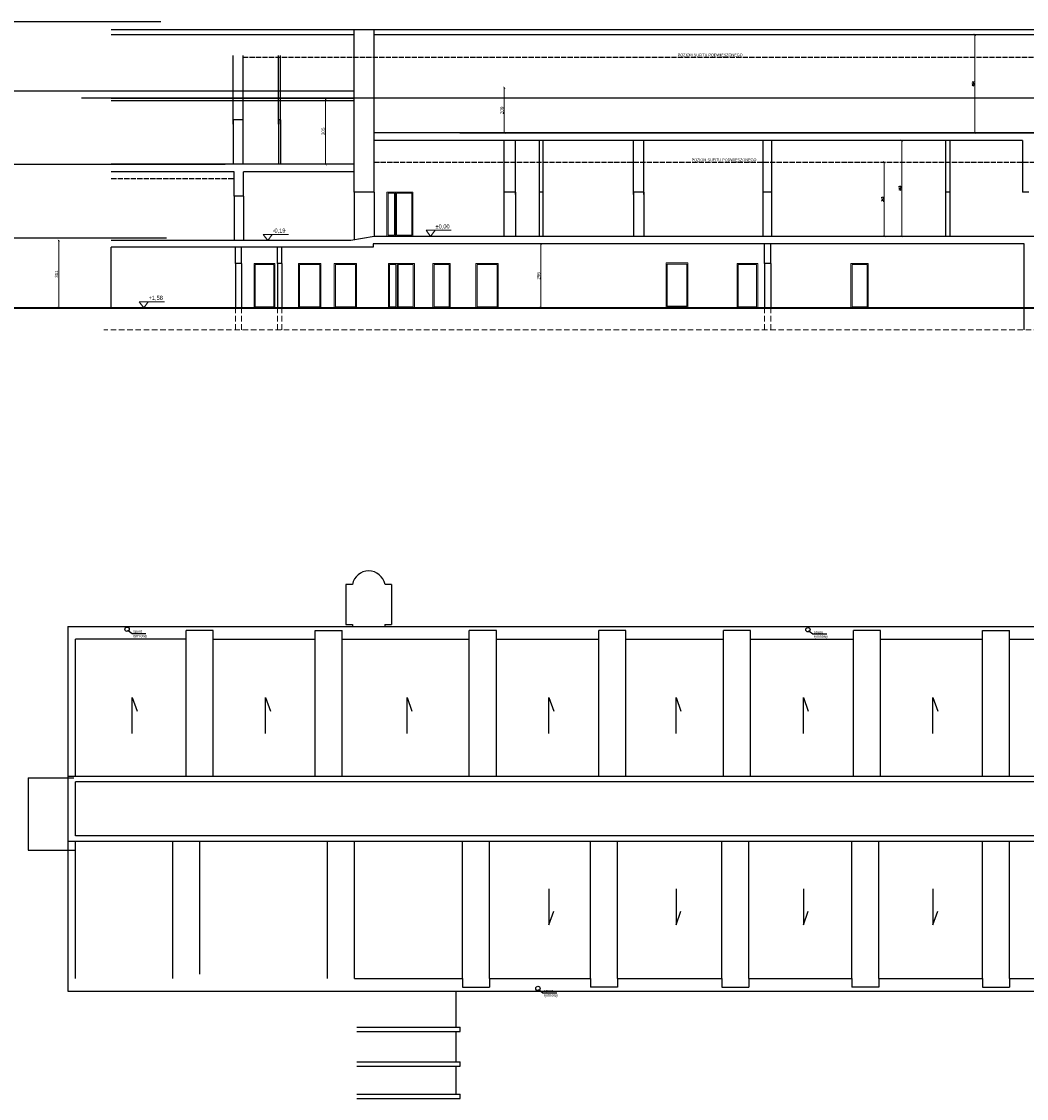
# Model space of a CAD drawing. Header units: millimetres. Extents: x 26866 to 1024070, y -428191 to 408885.
# Tile 7 of 248: x 173792 to 220238, y 173410 to 223189. Entities that reach past the tile are written whole.
import ezdxf

# ---------------------------------------------------------------- set-up
doc = ezdxf.new("R2010")
doc.units = ezdxf.units.MM
doc.header["$LTSCALE"] = 2
doc.linetypes.add('ACAD_ISO02W100', pattern=[15, 12, -3])
doc.linetypes.add('HIDDENX2', pattern=[19.05, 12.7, -6.35])
doc.layers.get('Defpoints').update_dxf_attribs({"color": 1})
for name, color, linetype, lineweight in [('3DPLAN_A_DRZWI', 173, 'Continuous', 5), ('3DPLAN_A_WYMIAR', 7, 'Continuous', 5), ('3DPLAN_A_WYSOKOŚCI OPIS', 101, 'Continuous', 5), ('3DPLAN_A_WYSOKOŚCI ZMIANA', 144, 'HIDDENX2', 5), ('A_WYM_KOT', 161, 'Continuous', 0)]:
    doc.layers.add(name, color=color, linetype=linetype, lineweight=lineweight)
for name, color, linetype in [('3DPLAN_A_OPIS', 8, 'Continuous'), ('3DPLAN_K_NOŚNA', 7, 'Continuous'), ('3DPLAN_K_OBRYS', 243, 'Continuous'), ('3DPLAN_K_OBRYS WIDOK', 242, 'Continuous'), ('3DPLAN_K_STAL', 32, 'Continuous'), ('A_SCHODY', 6, 'Continuous')]:
    doc.layers.add(name, color=color, linetype=linetype)
doc.styles.add('ARIAL', font='arial.ttf')
doc.styles.add('SIMPLEX8', font='simplex.shx', dxfattribs={"width": 0.8})
doc.styles.add('TABEL1', font='txt')
doc.dimstyles.new('wymiar 1na100', dxfattribs={"dimtxt": 15, "dimasz": 10, "dimexe": 3, "dimexo": 5, "dimgap": 3, "dimtad": 1, "dimdec": 0, "dimtxsty": 'ARIAL', "dimblk": 'ARCHTICK', "dimcen": 2.5, "dimclrd": 40, "dimclre": 40, "dimclrt": 256, "dimadec": 1, "dimazin": 0, "dimtfac": 1, "dimtdec": 1, "dimtmove": 0, "dimatfit": 3, "dimldrblk": 'OPEN30', "dimfxl": 1.5, "dimfxlon": 1, "dimarcsym": 0})

# ---------------------------------------------------------------- blocks, each defined once
blk = doc.blocks.new('_ArchTick')
at = {"color": 0, "linetype": 'ByBlock', "const_width": 0.15}
blk.add_lwpolyline([(-0.5, -0.5), (0.5, 0.5)], dxfattribs=at)
blk = doc.blocks.new('*D5101')
at = {"layer": 'A_SCHODY', "color": 40, "lineweight": -2}
for p, q in [((28924.2, -52986), (28924.2, -53291)), ((28928, -52986), (28927.2, -52986)), ((28928, -53291), (28927.2, -53291))]:
    blk.add_line(p, q, dxfattribs=at)
at = {"layer": 'Defpoints', "color": 0}
for p in [(28923, -52986), (28923, -53291), (28924.2, -53291)]:
    blk.add_point(p, dxfattribs=at)
at = {"layer": 'A_SCHODY', "color": 40, "lineweight": -2, "xscale": 10, "yscale": 10, "zscale": 10}
for p, rotation in [((28924.2, -52986), 90), ((28924.2, -53291), 270)]:
    blk.add_blockref('_ArchTick', p, dxfattribs=dict(at, rotation=rotation))
at = {"layer": 'A_SCHODY', "insert": (28913.5, -53138.5), "char_height": 15, "attachment_point": 5, "rotation": 90, "style": 'ARIAL'}
blk.add_mtext('305', dxfattribs=at)
blk = doc.blocks.new('_OPEN30')
at = {"color": 0, "linetype": 'ByBlock', "lineweight": -2}
for q in [(-1, 0), (-0.97, 0.26), (-0.97, -0.26)]:
    blk.add_line((0, 0), q, dxfattribs=at)
blk = doc.blocks.new('*D5102')
at = {"layer": 'A_SCHODY', "color": 40, "lineweight": -2}
for p, q in [((29748.6, -52937), (29753.1, -52937)), ((29750.1, -52937), (29750.1, -53146)), ((29748.6, -53146), (29753.1, -53146))]:
    blk.add_line(p, q, dxfattribs=at)
at = {"layer": 'Defpoints', "color": 0}
for p in [(29729.7, -52937), (29718.6, -53146), (29750.1, -53146)]:
    blk.add_point(p, dxfattribs=at)
at = {"layer": 'A_SCHODY', "color": 40, "lineweight": -2, "xscale": 10, "yscale": 10, "zscale": 10}
for p, rotation in [((29750.1, -52937), 90), ((29750.1, -53146), 270)]:
    blk.add_blockref('_ArchTick', p, dxfattribs=dict(at, rotation=rotation))
at = {"layer": 'A_SCHODY', "insert": (29739.4, -53041.5), "char_height": 15, "attachment_point": 5, "rotation": 90, "style": 'ARIAL'}
blk.add_mtext('209', dxfattribs=at)
blk = doc.blocks.new('*D5103')
at = {"layer": 'A_SCHODY', "color": 40, "lineweight": -2}
for p, q in [((27692.9, -53643), (27688.4, -53643)), ((27691.4, -53643), (27691.4, -53954)), ((27692.9, -53954), (27688.4, -53954))]:
    blk.add_line(p, q, dxfattribs=at)
at = {"layer": 'Defpoints', "color": 0}
for p in [(27933.7, -53643), (27691.4, -53954), (27825.8, -53954)]:
    blk.add_point(p, dxfattribs=at)
at = {"layer": 'A_SCHODY', "color": 40, "lineweight": -2, "xscale": 10, "yscale": 10, "zscale": 10}
for p, rotation in [((27691.4, -53643), 90), ((27691.4, -53954), 270)]:
    blk.add_blockref('_ArchTick', p, dxfattribs=dict(at, rotation=rotation))
at = {"layer": 'A_SCHODY', "insert": (27680.8, -53798.5), "char_height": 15, "attachment_point": 5, "rotation": 90, "style": 'ARIAL'}
blk.add_mtext('311', dxfattribs=at)
blk = doc.blocks.new('*D5104')
at = {"layer": '3DPLAN_A_WYMIAR', "color": 40, "lineweight": -2}
for p, q in [((31505.2, -53281), (31509.7, -53281)), ((31505.2, -53624), (31509.7, -53624))]:
    blk.add_line(p, q, dxfattribs=at)
at = {"layer": '3DPLAN_A_WYMIAR', "lineweight": -2}
blk.add_line((31506.7, -53281), (31506.7, -53624), dxfattribs=at)
at = {"layer": 'Defpoints', "color": 0}
for p in [(31491.8, -53281), (31491.8, -53624), (31506.7, -53624)]:
    blk.add_point(p, dxfattribs=at)
at = {"layer": '3DPLAN_A_WYMIAR', "lineweight": -2, "xscale": 10, "yscale": 10, "zscale": 10}
for p, rotation in [((31506.7, -53281), 90), ((31506.7, -53624), 270)]:
    blk.add_blockref('_ArchTick', p, dxfattribs=dict(at, rotation=rotation))
at = {"layer": '3DPLAN_A_WYMIAR', "insert": (31498.7, -53452.5), "char_height": 10, "attachment_point": 5, "rotation": 90, "style": 'SIMPLEX8'}
blk.add_mtext('343', dxfattribs=at)
blk = doc.blocks.new('*D5105')
at = {"layer": '3DPLAN_A_WYMIAR', "lineweight": -2}
blk.add_line((31587.3, -53181), (31587.3, -53624), dxfattribs=at)
at = {"layer": '3DPLAN_A_WYMIAR', "color": 40, "lineweight": -2}
for p, q in [((31591.4, -53181), (31590.3, -53181)), ((31592.3, -53624), (31590.3, -53624))]:
    blk.add_line(p, q, dxfattribs=at)
at = {"layer": 'Defpoints', "color": 0}
for p in [(31586.4, -53181), (31587.3, -53624), (31587.3, -53624)]:
    blk.add_point(p, dxfattribs=at)
at = {"layer": '3DPLAN_A_WYMIAR', "lineweight": -2, "xscale": 10, "yscale": 10, "zscale": 10}
for p, rotation in [((31587.3, -53181), 90), ((31587.3, -53624), 270)]:
    blk.add_blockref('_ArchTick', p, dxfattribs=dict(at, rotation=rotation))
at = {"layer": '3DPLAN_A_WYMIAR', "insert": (31579.3, -53402.5), "char_height": 10, "attachment_point": 5, "rotation": 90, "style": 'SIMPLEX8'}
blk.add_mtext('443', dxfattribs=at)
blk = doc.blocks.new('*D5106')
at = {"layer": '3DPLAN_A_WYMIAR', "color": 40, "lineweight": -2}
for p, q in [((31924.2, -52692), (31928.7, -52692)), ((31924.2, -53146), (31928.7, -53146))]:
    blk.add_line(p, q, dxfattribs=at)
at = {"layer": '3DPLAN_A_WYMIAR', "lineweight": -2}
blk.add_line((31925.7, -52692), (31925.7, -53146), dxfattribs=at)
at = {"layer": 'Defpoints', "color": 0}
for p in [(31769, -52692), (31876.6, -53146), (31925.7, -53146)]:
    blk.add_point(p, dxfattribs=at)
at = {"layer": '3DPLAN_A_WYMIAR', "lineweight": -2, "xscale": 10, "yscale": 10, "zscale": 10}
for p, rotation in [((31925.7, -52692), 90), ((31925.7, -53146), 270)]:
    blk.add_blockref('_ArchTick', p, dxfattribs=dict(at, rotation=rotation))
at = {"layer": '3DPLAN_A_WYMIAR', "insert": (31917.7, -52919), "char_height": 10, "attachment_point": 5, "rotation": 90, "style": 'SIMPLEX8'}
blk.add_mtext('454', dxfattribs=at)
blk = doc.blocks.new('*D5107')
at = {"layer": 'A_SCHODY', "color": 40, "lineweight": -2}
for p, q in [((29914.7, -53659), (29916.7, -53659)), ((29919.7, -53659), (29919.7, -53954)), ((29914.7, -53954), (29916.7, -53954))]:
    blk.add_line(p, q, dxfattribs=at)
at = {"layer": 'Defpoints', "color": 0}
for p in [(29919.7, -53659), (29919.7, -53954), (29919.7, -53954)]:
    blk.add_point(p, dxfattribs=at)
at = {"layer": 'A_SCHODY', "color": 40, "lineweight": -2, "xscale": 10, "yscale": 10, "zscale": 10}
for p, rotation in [((29919.7, -53659), 90), ((29919.7, -53954), 270)]:
    blk.add_blockref('_ArchTick', p, dxfattribs=dict(at, rotation=rotation))
at = {"layer": 'A_SCHODY', "insert": (29909, -53806.5), "char_height": 15, "attachment_point": 5, "rotation": 90, "style": 'ARIAL'}
blk.add_mtext('295', dxfattribs=at)
blk = doc.blocks.new('ajwdkl')
at = {"layer": '3DPLAN_A_DRZWI'}
for points in [[(29247.3, -53419), (29247.3, -53624), (29208, -53624), (29208, -53419)], [(29242.3, -53424), (29242.3, -53619), (29213, -53619), (29213, -53424)], [(29328, -53419), (29328, -53624), (29247.3, -53624), (29247.3, -53419)], [(29323, -53424), (29323, -53619), (29252.3, -53619), (29252.3, -53424)], [(28689.7, -53749), (28689.7, -53954), (28594.7, -53954), (28594.7, -53749)], [(28684.7, -53754), (28684.7, -53949), (28599.7, -53949), (28599.7, -53754)], [(28902.5, -53749), (28902.5, -53954), (28799.5, -53954), (28799.5, -53749)], [(28897.5, -53754), (28897.5, -53949), (28804.5, -53949), (28804.5, -53754)], [(29067.6, -53749), (29067.6, -53954), (28964.6, -53954), (28964.6, -53749)], [(29062.6, -53754), (29062.6, -53949), (28969.6, -53949), (28969.6, -53754)], [(29254.7, -53749), (29254.7, -53954), (29215.4, -53954), (29215.4, -53749)], [(29249.7, -53754), (29249.7, -53949), (29220.4, -53949), (29220.4, -53754)], [(29334.7, -53749), (29334.7, -53954), (29254.7, -53954), (29254.7, -53749)], [(29329.7, -53754), (29329.7, -53949), (29259.7, -53949), (29259.7, -53754)], [(29500.7, -53749), (29500.7, -53954), (29420.7, -53954), (29420.7, -53749)], [(29495.7, -53754), (29495.7, -53949), (29425.7, -53949), (29425.7, -53754)], [(29722.7, -53749), (29722.7, -53954), (29619.6, -53954), (29619.6, -53749)], [(29717.7, -53754), (29717.7, -53949), (29624.6, -53949), (29624.6, -53754)], [(30598.7, -53747), (30598.7, -53952), (30498.7, -53952), (30498.7, -53747)], [(30593.7, -53752), (30593.7, -53947), (30503.7, -53947), (30503.7, -53752)], [(30921.7, -53749), (30921.7, -53954), (30826.7, -53954), (30826.7, -53749)], [(30916.7, -53754), (30916.7, -53949), (30831.7, -53949), (30831.7, -53754)], [(31432.7, -53749), (31432.7, -53954), (31352.7, -53954), (31352.7, -53749)], [(31427.7, -53754), (31427.7, -53949), (31357.7, -53949), (31357.7, -53754)]]:
    blk.add_lwpolyline(points, close=True, dxfattribs=at)
at = {"layer": '3DPLAN_A_WYSOKOŚCI ZMIANA'}
for p, q in [((28508.7, -54055.4), (28508.7, -53954)), ((28535.7, -54055.4), (28535.7, -53954)), ((28701.7, -54055.4), (28701.7, -53954)), ((28721.7, -54055.4), (28721.7, -53954)), ((30953.7, -54055.4), (30953.7, -53954)), ((30982.7, -54055.4), (30982.7, -53954)), ((32795.5, -54055.4), (27899.5, -54055.4))]:
    blk.add_line(p, q, dxfattribs=at)
at = {"layer": '3DPLAN_K_NOŚNA', "color": 1}
for p, q in [((32742, -52669), (27933.7, -52669)), ((29056, -52692), (27933.7, -52692)), ((29056, -53419), (29056, -52669)), ((32742, -52692), (29148.7, -52692)), ((29149, -53419), (29149, -52669)), ((28496.7, -53105), (28496.7, -52788)), ((28542.7, -52788), (28542.7, -53105)), ((28706.7, -53105), (28706.7, -52788)), ((28716.7, -53105), (28716.7, -52788)), ((29056, -52997), (27933.7, -52997)), ((28542.7, -53086), (28496.7, -53086)), ((28716.7, -53086), (28706.7, -53086)), ((32756.7, -53146), (29149, -53146)), ((32145, -53181), (29149, -53181)), ((29748, -53181), (29748, -53430)), ((29802, -53430), (29802, -53181)), ((29912, -53181), (29802, -53181)), ((29912, -53181), (29912, -53430)), ((29929, -53181), (29929, -53430)), ((30347, -53181), (29929, -53181)), ((30347, -53430), (30347, -53181)), ((30395, -53430), (30395, -53181)), ((31790, -53181), (30395, -53181)), ((30946, -53181), (30946, -53430)), ((30985, -53181), (30985, -53430)), ((31790, -53181), (31790, -53430)), ((31810, -53181), (31810, -53430)), ((32145, -53181), (31810, -53181)), ((32145, -53181), (32145, -53419)), ((29056, -53291), (27933.7, -53291)), ((28502, -53326), (27933.7, -53326)), ((28502, -53438), (28502, -53326)), ((29056, -53326), (28545, -53326)), ((28545, -53438), (28545, -53326)), ((28545, -53438), (28502, -53438)), ((29149, -53419), (29056, -53419)), ((29802, -53419), (29748, -53419)), ((29929, -53419), (29912, -53419)), ((30395, -53419), (30347, -53419)), ((30985, -53419), (30946, -53419)), ((31810, -53419), (31790, -53419)), ((32175, -53419), (32145, -53419)), ((29041, -53643), (27933.7, -53643)), ((29148.7, -53624), (29041, -53643)), ((29144.7, -53659), (29144.7, -53674)), ((32152.7, -53659), (29144.7, -53659)), ((32742, -53624), (29148.7, -53624)), ((30953.7, -53749), (30953.7, -53659)), ((30982.7, -53749), (30982.7, -53659)), ((32152.7, -54055.4), (32152.7, -53659)), ((27933.7, -53954), (27933.7, -53674)), ((29144.7, -53674), (27933.7, -53674)), ((28508.7, -53749), (28508.7, -53674)), ((28535.7, -53749), (28535.7, -53674)), ((28701.7, -53749), (28701.7, -53674)), ((28721.7, -53749), (28721.7, -53674)), ((28535.7, -53749), (28508.7, -53749)), ((28721.7, -53749), (28701.7, -53749)), ((30982.7, -53749), (30953.7, -53749)), ((32152.7, -53954), (27899.5, -53954))]:
    blk.add_line(p, q, dxfattribs=at)
at = {"layer": '3DPLAN_K_NOŚNA', "color": 6, "linetype": 'ACAD_ISO02W100'}
for p, q in [((28542.7, -52796), (32756.7, -52796)), ((29149, -53281), (32467, -53281)), ((27933.7, -53356), (28502, -53356))]:
    blk.add_line(p, q, dxfattribs=at)
at = {"layer": '3DPLAN_K_NOŚNA', "color": 8}
for p, q in [((28496.7, -53086), (28496.7, -53291)), ((28542.7, -53086), (28542.7, -53291)), ((28706.7, -53086), (28706.7, -53291)), ((28716.7, -53086), (28716.7, -53291)), ((28502, -53438), (28502, -53643)), ((28545, -53438), (28545, -53643)), ((29056, -53419), (29056, -53640.4)), ((29149, -53419), (29149, -53624)), ((29748, -53419), (29748, -53624)), ((29802, -53419), (29802, -53624)), ((29912, -53419), (29912, -53624)), ((29929, -53419), (29929, -53624)), ((30347, -53419), (30347, -53624)), ((30395, -53419), (30395, -53624)), ((30946, -53419), (30946, -53624)), ((30985, -53419), (30985, -53624)), ((31790, -53419), (31790, -53624)), ((31810, -53419), (31810, -53624)), ((28508.7, -53749), (28508.7, -53954)), ((28535.7, -53749), (28535.7, -53954)), ((28701.7, -53749), (28701.7, -53954)), ((28721.7, -53749), (28721.7, -53954)), ((30953.7, -53749), (30953.7, -53954)), ((30982.7, -53749), (30982.7, -53954))]:
    blk.add_line(p, q, dxfattribs=at)
at = {"layer": 'A_SCHODY'}
for p, q in [((27292, -52631), (28162.5, -52631)), ((27329.2, -52951), (28385.8, -52951)), ((27933.7, -52951), (29056, -52951)), ((27933.7, -52986), (29056, -52986)), ((27326.1, -53291), (28460.1, -53291)), ((27309, -53631), (28188.6, -53631))]:
    blk.add_line(p, q, dxfattribs=at)
at = {"layer": 'A_SCHODY', "color": 2}
for p, q in [((33469.2, -52986), (27796.9, -52986)), ((29544.8, -53146), (35066.8, -53146))]:
    blk.add_line(p, q, dxfattribs=at)
at = {"layer": 'A_SCHODY', "lineweight": 35}
blk.add_line((26827, -53954), (33887.6, -53954), dxfattribs=at)
at = {"layer": 'A_WYM_KOT'}
for p, q in [((29430.8, -53596.1), (29389.2, -53596.1)), ((28677.9, -53615.1), (28636.3, -53615.1)), ((28104.8, -53926.1), (28063.2, -53926.1))]:
    blk.add_line(p, q, dxfattribs=at)
for points in [[(29505.5, -53596.1), (29430.8, -53596.1), (29410, -53624), (29389.2, -53596.1)], [(28752.7, -53615.1), (28677.9, -53615.1), (28657.1, -53643), (28636.3, -53615.1)], [(28179.6, -53926.1), (28104.8, -53926.1), (28084, -53954), (28063.2, -53926.1)]]:
    blk.add_lwpolyline(points, dxfattribs=at)
at = {"layer": '3DPLAN_A_WYSOKOŚCI OPIS', "color": 0, "char_height": 12.5, "width": 1929.598, "attachment_point": 3, "style": 'ARIAL'}
for insert in [(30851.9, -52779.1), (30915.7, -53264.1)]:
    blk.add_mtext('POZIOM SUFITU PODWIESZONEGO', dxfattribs=dict(at, insert=insert))
at = {"layer": 'A_WYM_KOT', "ltscale": 0.2, "char_height": 18.72, "attachment_point": 1, "style": 'TABEL1'}
for s, insert in [('{\\fArial|b0|i0|c238|p34;-0,19}', (28679.5, -53587.8)), ('{\\fArial|b0|i0|c238|p34;%%P0,00}', (29432.4, -53568.8)), ('{\\fArial|b0|i0|c238|p34;+1,58}', (28106.4, -53898.8))]:
    blk.add_mtext_dynamic_manual_height_columns(s, width=72.901, gutter_width=100, heights=[17.8], dxfattribs=dict(at, insert=insert))
at = {"layer": '3DPLAN_A_WYMIAR', "color": 0}
for base, p1, p2, picture, middle in [((31925.7, -53146), (31769, -52692), (31876.6, -53146), '*D5106', (31917.7, -52919)), ((31587.3, -53624), (31586.4, -53181), (31587.3, -53624), '*D5105', (31579.3, -53402.5)), ((31506.7, -53624), (31491.8, -53281), (31491.8, -53624), '*D5104', (31498.7, -53452.5))]:
    dim = blk.add_linear_dim(base=base, p1=p1, p2=p2, angle=90, dimstyle='wymiar 1na100', override={"dimtxt": 10, "dimtxsty": 'SIMPLEX8', "dimclrd": 256, "dimldrblk": 'OPEN30'}, dxfattribs=at)
    dim.commit()
    dim.dimension.update_dxf_attribs({"geometry": picture, "text_midpoint": middle})
at = {"layer": 'A_SCHODY'}
for base, p1, p2, picture, middle in [((29750.1, -53146), (29729.7, -52937), (29718.6, -53146), '*D5102', (29739.4, -53041.5)), ((28924.2, -53291), (28923, -52986), (28923, -53291), '*D5101', (28913.5, -53138.5)), ((27691.4, -53954), (27933.7, -53643), (27825.8, -53954), '*D5103', (27680.8, -53798.5)), ((29919.7, -53954), (29919.7, -53659), (29919.7, -53954), '*D5107', (29909, -53806.5))]:
    dim = blk.add_linear_dim(base=base, p1=p1, p2=p2, angle=90, dimstyle='wymiar 1na100', dxfattribs=at)
    dim.commit()
    dim.dimension.update_dxf_attribs({"geometry": picture, "text_midpoint": middle})

msp = doc.modelspace()

# ---------------------------------------------------------------- linework, layer by layer
at = {"layer": '3DPLAN_A_OPIS'}
for p, q in [((178725.8, 195035.5), (178899.8, 194904.6)), ((178899.8, 194904.6), (179535, 194904.6)), ((210196.7, 195011.8), (210370.6, 194880.9)), ((210370.6, 194880.9), (211005.9, 194880.9)), ((178907.4, 190280.5), (178907.4, 191943.7)), ((178907.4, 191943.7), (179129.8, 191313.6)), ((185072.3, 190280.5), (185072.3, 191943.7)), ((185072.3, 191943.7), (185294.7, 191313.6)), ((191614.9, 190280.5), (191614.9, 191943.7)), ((191614.9, 191943.7), (191837.2, 191313.6)), ((198167.4, 190280.5), (198167.4, 191943.7)), ((198167.4, 191943.7), (198389.7, 191313.6)), ((204042.4, 190280.5), (204042.4, 191943.7)), ((204042.4, 191943.7), (204264.7, 191313.6)), ((209932.4, 190280.5), (209932.4, 191943.7)), ((209932.4, 191943.7), (210154.7, 191313.6)), ((215917.4, 190280.5), (215917.4, 191943.7)), ((215917.4, 191943.7), (216139.7, 191313.6)), ((198167.4, 183103.1), (198167.4, 181439.9)), ((204042.4, 183103.1), (204042.4, 181439.9)), ((209932.4, 183103.1), (209932.4, 181439.9)), ((215917.4, 183103.1), (215917.4, 181439.9)), ((198167.4, 181439.9), (198389.7, 182070.1)), ((204042.4, 181439.9), (204264.7, 182070.1)), ((209932.4, 181439.9), (210154.7, 182070.1)), ((215917.4, 181439.9), (216139.7, 182070.1)), ((197717.5, 178427.4), (197891.4, 178296.6)), ((197891.4, 178296.6), (198526.7, 178296.6))]:
    msp.add_line(p, q, dxfattribs=at)
for centre in [(178725.8, 195035.5), (210196.7, 195011.8), (197717.5, 178427.4)]:
    msp.add_circle(centre, 15.1, dxfattribs=at)
at = {"layer": '3DPLAN_K_OBRYS'}
for p, q in [((188782.2, 197172.1), (188782.2, 195312.1)), ((189082.2, 197172.1), (188782.2, 197172.1)), ((190892.2, 197172.1), (190592.2, 197172.1)), ((190892.2, 197172.1), (190892.2, 195312.1)), ((175932.2, 195220.3), (225242.2, 195220.3)), ((175932.2, 195220.3), (175932.2, 178370.3)), ((188782.2, 195312.1), (189092.2, 195312.1)), ((189092.2, 195312.1), (189092.2, 195220.3)), ((190587.3, 195312.1), (190892.2, 195312.1)), ((190587.3, 195312.1), (190587.3, 195220.3)), ((181402, 194640.3), (176282.2, 194640.3)), ((176282.2, 188295.3), (176282.2, 194640.3)), ((181402, 194640.3), (181402, 195040.3)), ((182652, 195040.3), (181402, 195040.3)), ((181402, 188295.3), (181402, 194640.3)), ((182652, 194640.3), (182652, 195040.3)), ((182652, 194640.3), (187362, 194640.3)), ((182652, 188295.3), (182652, 194640.3)), ((187362, 194640.3), (187362, 195040.3)), ((187362, 195040.3), (188612, 195040.3)), ((187362, 188295.3), (187362, 194640.3)), ((188612, 194640.3), (188612, 195040.3)), ((188612, 194640.3), (194487, 194640.3)), ((188612, 188295.3), (188612, 194640.3)), ((194487, 194640.3), (194487, 195040.3)), ((195737, 195040.3), (194487, 195040.3)), ((194487, 188295.3), (194487, 194640.3)), ((195737, 194640.3), (195737, 195040.3)), ((195737, 194640.3), (200467, 194640.3)), ((195737, 188295.3), (195737, 194640.3)), ((200467, 194640.3), (200467, 195040.3)), ((201717, 195040.3), (200467, 195040.3)), ((200467, 188295.3), (200467, 194640.3)), ((201717, 194640.3), (201717, 195040.3)), ((201717, 194640.3), (206237, 194640.3)), ((201717, 188295.3), (201717, 194640.3)), ((206237, 194640.3), (206237, 195040.3)), ((207487, 195040.3), (206237, 195040.3)), ((206237, 188295.3), (206237, 194640.3)), ((207487, 194640.3), (207487, 195040.3)), ((207487, 194640.3), (212247, 194640.3)), ((207487, 188295.3), (207487, 194640.3)), ((212247, 194640.3), (212247, 195040.3)), ((213497, 195040.3), (212247, 195040.3)), ((212247, 188295.3), (212247, 194640.3)), ((213497, 194640.3), (213497, 195040.3)), ((213497, 194640.3), (218207, 194640.3)), ((213497, 188295.3), (213497, 194640.3)), ((218207, 194640.3), (218207, 195040.3)), ((218207, 195040.3), (219457, 195040.3)), ((218207, 188295.3), (218207, 194640.3)), ((219457, 194640.3), (219457, 195040.3)), ((219457, 194640.3), (224727, 194640.3)), ((219457, 188295.3), (219457, 194640.3)), ((225242.2, 188295.3), (175932.2, 188295.3)), ((176282.2, 185545.3), (176282.2, 188045.3)), ((224727, 188045.3), (176282.2, 188045.3)), ((225242.2, 185295.3), (175932.2, 185295.3)), ((224727, 185545.3), (176282.2, 185545.3)), ((176282.2, 178950.3), (176282.2, 185295.3)), ((180787, 178950.3), (180787, 185295.3)), ((182037, 179150.3), (182037, 185295.3)), ((187927, 178950.3), (187927, 185295.3)), ((189177, 178950.3), (189177, 185295.3)), ((194177, 178950.3), (194177, 185295.3)), ((195427, 178950.3), (195427, 185295.3)), ((200087, 178950.3), (200087, 185295.3)), ((201337, 178950.3), (201337, 185295.3)), ((206157, 178950.3), (206157, 185295.3)), ((207407, 178950.3), (207407, 185295.3)), ((212167, 178950.3), (212167, 185295.3)), ((213417, 178950.3), (213417, 185295.3)), ((218207, 178950.3), (218207, 185295.3)), ((219457, 178950.3), (219457, 185295.3)), ((189177, 178950.3), (194177, 178950.3)), ((194177, 178950.3), (194177, 178550.3)), ((195427, 178950.3), (200087, 178950.3)), ((195427, 178950.3), (195427, 178550.3)), ((200087, 178950.3), (200087, 178550.3)), ((201337, 178950.3), (206157, 178950.3)), ((201337, 178950.3), (201337, 178550.3)), ((206157, 178950.3), (206157, 178550.3)), ((207407, 178950.3), (212167, 178950.3)), ((207407, 178950.3), (207407, 178550.3)), ((212167, 178950.3), (212167, 178550.3)), ((213417, 178950.3), (218207, 178950.3)), ((213417, 178950.3), (213417, 178550.3)), ((218207, 178950.3), (218207, 178550.3)), ((219457, 178950.3), (224727, 178950.3)), ((219457, 178950.3), (219457, 178550.3)), ((175932.2, 178370.3), (225242.2, 178370.3)), ((193872.2, 176710.3), (193872.2, 178370.3)), ((194177, 178550.3), (195427, 178550.3)), ((201337, 178550.3), (200087, 178550.3)), ((206157, 178550.3), (207407, 178550.3)), ((213417, 178550.3), (212167, 178550.3)), ((218207, 178550.3), (219457, 178550.3)), ((193872.2, 175110.3), (193872.2, 176510.3)), ((193872.2, 173610.3), (193872.2, 174910.3))]:
    msp.add_line(p, q, dxfattribs=at)
for centre in [(178668.3, 195102), (210139.1, 195078.3), (197659.9, 178494)]:
    msp.add_circle(centre, 100, dxfattribs=at)
msp.add_arc((189837.2, 197026.1), 769, 10.94609, 169.05391, dxfattribs=at)
at = {"layer": '3DPLAN_K_OBRYS WIDOK'}
for p, q in [((174092.2, 188232.1), (176212.2, 188232.1)), ((174092.2, 188232.1), (174092.2, 184892.1)), ((174092.2, 184892.1), (176282.2, 184892.1))]:
    msp.add_line(p, q, dxfattribs=at)
at = {"layer": '3DPLAN_K_STAL'}
for p, q in [((189282.2, 176710.3), (194072.2, 176710.3)), ((189282.2, 176510.3), (194072.2, 176510.3)), ((194072.2, 176510.3), (194072.2, 176710.3)), ((189282.2, 175110.3), (194072.2, 175110.3)), ((189282.2, 174910.3), (194072.2, 174910.3)), ((194072.2, 174910.3), (194072.2, 175110.3)), ((189282.2, 173610.3), (194072.2, 173610.3)), ((189282.2, 173410.3), (194072.2, 173410.3)), ((194072.2, 173410.3), (194072.2, 173610.3))]:
    msp.add_line(p, q, dxfattribs=at)

# ---------------------------------------------------------------- block references
at = {"layer": '3DPLAN_A_WYMIAR', "xscale": 10, "yscale": 10, "zscale": 10}
msp.add_blockref('ajwdkl', (-101400.2, 749499.6), dxfattribs=at)

# ---------------------------------------------------------------- texts
at = {"layer": '3DPLAN_A_OPIS', "char_height": 125, "width": 592.068, "attachment_point": 1, "style": 'ARIAL'}
for insert in [(178943, 195062.8), (210413.8, 195039.1), (197934.6, 178454.7)]:
    msp.add_mtext('spust\\Prynnowy', dxfattribs=dict(at, insert=insert))

doc.saveas('drawing.dxf')
